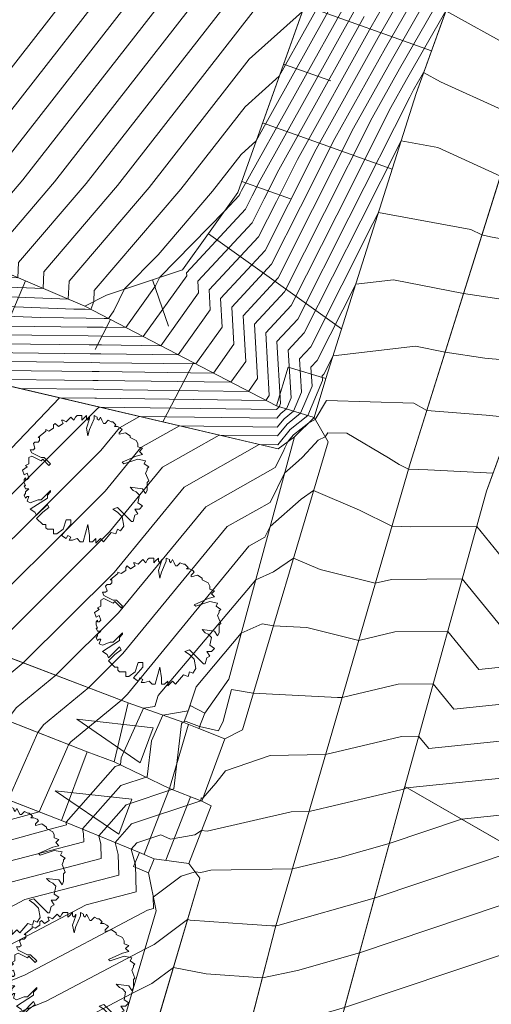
# Model space of a CAD drawing. Header units: metres. Extents: x 3490449 to 3490968, y 5754217 to 5754743.
# Tile 172 of 212: x 3490857 to 3490864, y 5754619 to 5754635. Entities that reach past the tile are written whole.
import ezdxf

# ---------------------------------------------------------------- set-up
doc = ezdxf.new("R2010")
doc.units = ezdxf.units.M
doc.header["$LTSCALE"] = 0.25
doc.linetypes.add('Kartierung-07$0$AUSGEZOGEN', pattern=[0])
for name, color, linetype, lineweight, true_color in [('Kartierung-07$0$$BOESCHUNG', 7, 'Continuous', 18, 0x82563a), ('Kartierung-07$0$$BRUCH', 7, 'Continuous', 18, 0x82563a), ('Kartierung-07$0$$HOEHEN_Haupt', 7, 'Continuous', 18, 0x82563a), ('Kartierung-07$0$$HOEHEN_Mittel', 7, 'Continuous', 18, 0x82563a), ('Kartierung-07$0$B_Bau', 7, 'Continuous', 18, 0x82563a), ('Kartierung-07$0$B_Befestigt', 7, 'Continuous', 18, 0x82563a), ('Kartierung-07$0$B_Boeschung_OK', 7, 'Continuous', 18, 0x82563a), ('Kartierung-07$0$B_Boeschung_UK', 7, 'Continuous', 18, 0x82563a), ('Kartierung-07$0$B_Gelaendeknick', 7, 'Continuous', 18, 0x82563a), ('Kartierung-07$0$B_Hecke', 7, 'Continuous', 18, 0x82563a), ('Kartierung-07$0$B_Mauer', 7, 'Kartierung-07$0$AUSGEZOGEN', 18, 0x82563a), ('Kartierung-07$0$B_Zaun', 7, 'Kartierung-07$0$AUSGEZOGEN', 18, 0x82563a), ('Kartierung-07$0$B_Zufahrt_Zugang', 7, 'Continuous', 18, 0x82563a)]:
    doc.layers.add(name, color=color, linetype=linetype, lineweight=lineweight, true_color=true_color)

# ---------------------------------------------------------------- blocks, each defined once
blk = doc.blocks.new('Kartierung-07$0$Zugang')
at = {"layer": 'Kartierung-07$0$B_Zufahrt_Zugang'}
for p, q in [((-0.3, -1.2), (0, 0)), ((0, 0), (0.3, -1.2)), ((-0.3, -1.2), (0.3, -1.2))]:
    blk.add_line(p, q, dxfattribs=at)
blk = doc.blocks.new('Kartierung-07$0$Hecke')
at = {"layer": 'Kartierung-07$0$B_Hecke'}
blk.add_lwpolyline([(-0.4471, -0.197), (-0.4721, -0.1845), (-0.4596, -0.147), (-0.4721, -0.147), (-0.4846, -0.1595), (-0.4971, -0.1345), (-0.4846, -0.122), (-0.4846, -0.1095), (-0.4596, -0.0845), (-0.4846, -0.0845), (-0.4971, -0.0595), (-0.4846, -0.0595), (-0.4971, -0.0345), (-0.4971, -0.0095), (-0.4846, 0.003), (-0.4846, -0.0095), (-0.4721, -0.0095), (-0.4596, 0.003), (-0.4721, 0.0405), (-0.4971, 0.028), (-0.5096, 0.0655), (-0.4721, 0.0905), (-0.4846, 0.103), (-0.4596, 0.1155), (-0.4596, 0.1405), (-0.4596, 0.1655), (-0.4346, 0.178), (-0.3596, 0.1405), (-0.3471, 0.153), (-0.2971, 0.103), (-0.2846, 0.1155), (-0.3346, 0.1655), (-0.3596, 0.1655), (-0.4346, 0.203), (-0.4471, 0.228), (-0.4221, 0.228), (-0.4096, 0.2405), (-0.4221, 0.278), (-0.4096, 0.2905), (-0.3846, 0.2905), (-0.3721, 0.303), (-0.3721, 0.328), (-0.3846, 0.328), (-0.3221, 0.378), (-0.3221, 0.3905), (-0.2971, 0.378), (-0.2596, 0.403), (-0.2596, 0.428), (-0.2471, 0.4405), (-0.2221, 0.4155), (-0.1846, 0.4405), (-0.1971, 0.4655), (-0.1846, 0.4655), (-0.1596, 0.453), (-0.1346, 0.478), (-0.1221, 0.4905), (-0.0971, 0.4655), (-0.0846, 0.4905), (-0.0721, 0.503), (-0.0346, 0.503), (-0.0346, 0.4655), (-0.0221, 0.478), (0.0029, 0.503), (0.0029, 0.478), (0.0154, 0.4655), (0.0279, 0.4905), (0.0279, 0.478), (0.0029, 0.403), (0.0154, 0.3405), (0.0279, 0.3905), (0.0654, 0.478), (0.0654, 0.503), (0.0904, 0.4905), (0.0904, 0.478), (0.1029, 0.4655), (0.1154, 0.4905), (0.1279, 0.4655), (0.1404, 0.4405), (0.1529, 0.4405), (0.1779, 0.4655), (0.2029, 0.453), (0.2154, 0.453), (0.2404, 0.428), (0.2279, 0.4155), (0.2529, 0.4155), (0.2779, 0.403), (0.2904, 0.3905), (0.2654, 0.3655), (0.2654, 0.353), (0.3154, 0.3655), (0.3529, 0.3405), (0.3529, 0.328), (0.4029, 0.303), (0.4154, 0.278), (0.4154, 0.253), (0.4529, 0.2405), (0.4279, 0.2155), (0.4529, 0.1905), (0.4029, 0.178), (0.2904, 0.128), (0.3029, 0.1155), (0.4154, 0.153), (0.4779, 0.1405), (0.4654, 0.1155), (0.5029, 0.0905), (0.4904, 0.078), (0.4904, 0.0655), (0.4779, 0.0405), (0.5029, -0.022), (0.4904, -0.0345), (0.4904, -0.097), (0.4779, -0.122), (0.4529, -0.0845), (0.3529, -0.072), (0.3779, -0.097), (0.4029, -0.1095), (0.4279, -0.1345), (0.4154, -0.197), (0.4529, -0.222), (0.4279, -0.247), (0.3904, -0.247), (0.4154, -0.2845), (0.3904, -0.297), (0.3779, -0.347), (0.3654, -0.347), (0.2529, -0.2345), (0.2154, -0.247), (0.2529, -0.272), (0.2904, -0.3095), (0.3029, -0.3845), (0.2779, -0.422), (0.2529, -0.4095), (0.2404, -0.447), (0.2029, -0.4345), (0.1404, -0.5095), (0.1154, -0.4845), (0.0779, -0.522), (0.0779, -0.4845), (0.0529, -0.5095), (0.0279, -0.5095), (0.0279, -0.4595), (0.0154, -0.372), (-0.0221, -0.5095), (-0.0471, -0.5095), (-0.0721, -0.4845), (-0.1096, -0.497), (-0.1346, -0.497), (-0.1221, -0.472), (-0.1471, -0.4595), (-0.1596, -0.4845), (-0.1971, -0.4595), (-0.1221, -0.372), (-0.1221, -0.3345), (-0.1596, -0.3345), (-0.1846, -0.4095), (-0.2346, -0.447), (-0.2596, -0.447), (-0.2596, -0.4095), (-0.3096, -0.4095), (-0.3221, -0.397), (-0.3221, -0.372), (-0.3471, -0.372), (-0.3971, -0.322), (-0.3471, -0.272), (-0.2971, -0.2345), (-0.3096, -0.2095), (-0.3971, -0.297), (-0.4096, -0.272), (-0.4471, -0.247), (-0.3096, -0.1595), (-0.3096, -0.1345), (-0.2846, -0.1095), (-0.2846, -0.097), (-0.3596, -0.172), (-0.3846, -0.172), (-0.4471, -0.197)], dxfattribs=at)

msp = doc.modelspace()

# ---------------------------------------------------------------- linework, layer by layer
at = {"layer": 'Kartierung-07$0$$BOESCHUNG', "ltscale": 0.02}
for p, q in [((3490861.298, 5754635.099), (3490863.335, 5754634.373)), ((3490860.962, 5754634.158), (3490861.718, 5754633.888)), ((3490860.626, 5754633.216), (3490862.704, 5754632.474)), ((3490860.29, 5754632.274), (3490861.071, 5754631.995)), ((3490859.755, 5754631.436), (3490861.892, 5754629.907)), ((3490856.822, 5754630.678), (3490856.144, 5754629.089)), ((3490858.858, 5754630.697), (3490859.115, 5754629.952)), ((3490858.186, 5754630.057), (3490857.938, 5754629.58)), ((3490859.517, 5754629.364), (3490859.023, 5754628.415))]:
    msp.add_line(p, q, dxfattribs=at)
at = {"layer": 'Kartierung-07$0$$BRUCH', "ltscale": 0.02}
for p, q in [((3490863.087, 5754633.686), (3490866.43, 5754642.945)), ((3490860.226, 5754632.095), (3490862.952, 5754639.732)), ((3490857.773, 5754630.272), (3490847.052, 5754634.846)), ((3490865.17, 5754634.686), (3490862.993, 5754627.749)), ((3490861.64, 5754629.11), (3490863.087, 5754633.686)), ((3490864.218, 5754627.303), (3490866.321, 5754633.071)), ((3490859.341, 5754630.858), (3490860.226, 5754632.095)), ((3490860.873, 5754627.981), (3490848.328, 5754630.921)), ((3490858.118, 5754630.451), (3490859.341, 5754630.858)), ((3490857.773, 5754630.272), (3490858.118, 5754630.451)), ((3490860.847, 5754628.672), (3490857.773, 5754630.272)), ((3490861.45, 5754628.488), (3490861.64, 5754629.11)), ((3490861.45, 5754628.488), (3490861.137, 5754628.178)), ((3490861.45, 5754628.488), (3490861.676, 5754628.097)), ((3490861.137, 5754628.178), (3490860.081, 5754624.288)), ((3490860.301, 5754623.473), (3490861.676, 5754628.097)), ((3490858.47, 5754623.909), (3490848.417, 5754627.733)), ((3490862.993, 5754627.749), (3490860.827, 5754620.291)), ((3490862.905, 5754622.561), (3490864.218, 5754627.303)), ((3490848.069, 5754626.94), (3490857.809, 5754623.119)), ((3490847.636, 5754625.805), (3490857.401, 5754622.018)), ((3490860.081, 5754624.288), (3490859.696, 5754623.739)), ((3490858.241, 5754622.958), (3490858.47, 5754623.909)), ((3490858.47, 5754623.909), (3490859.36, 5754623.59)), ((3490859.696, 5754623.739), (3490859.603, 5754623.497)), ((3490859.36, 5754623.59), (3490859.603, 5754623.497)), ((3490859.603, 5754623.497), (3490860.018, 5754623.327)), ((3490860.018, 5754623.327), (3490860.301, 5754623.473)), ((3490859.65, 5754622.328), (3490860.018, 5754623.327)), ((3490857.401, 5754622.018), (3490857.809, 5754623.119)), ((3490857.809, 5754623.119), (3490858.241, 5754622.958)), ((3490862.905, 5754622.561), (3490860.674, 5754614.352)), ((3490866.312, 5754620.604), (3490862.905, 5754622.561)), ((3490859.439, 5754621.329), (3490859.799, 5754622.254)), ((3490859.799, 5754622.254), (3490859.65, 5754622.328)), ((3490857.401, 5754622.018), (3490858.649, 5754621.506)), ((3490858.649, 5754621.506), (3490858.888, 5754621.404)), ((3490858.792, 5754621.18), (3490858.888, 5754621.404)), ((3490858.888, 5754621.404), (3490859.439, 5754621.329)), ((3490859.617, 5754621.091), (3490859.439, 5754621.329)), ((3490858.792, 5754621.18), (3490858.915, 5754620.568)), ((3490857.956, 5754615.478), (3490859.617, 5754621.091)), ((3490858.915, 5754620.568), (3490857.379, 5754615.34)), ((3490858.915, 5754620.568), (3490857.379, 5754615.34)), ((3490860.827, 5754620.291), (3490858.372, 5754610.751))]:
    msp.add_line(p, q, dxfattribs=at)
at = {"layer": 'Kartierung-07$0$$HOEHEN_Haupt', "ltscale": 0.02}
for points in [[(3490844.291, 5754628.741), (3490844.291, 5754628.741), (3490844.395, 5754629.132), (3490844.898, 5754630.301), (3490846.125, 5754630.899), (3490848.11, 5754631.593), (3490850.003, 5754631.593), (3490852.158, 5754631.637), (3490853.049, 5754631.655), (3490854.679, 5754631.592), (3490854.684, 5754631.72), (3490855.257, 5754632.39), (3490858.142, 5754636.089), (3490859.643, 5754638.092)], [(3490844.638, 5754617.771), (3490845.95, 5754620.096), (3490846.156, 5754620.051), (3490847.85, 5754622.328), (3490848.137, 5754622.981), (3490849.007, 5754623.277), (3490850.622, 5754624.179), (3490851.581, 5754624.275), (3490851.708, 5754624.556), (3490852.074, 5754625.369), (3490852.215, 5754625.642), (3490852.588, 5754626.146), (3490854.084, 5754627.83), (3490855.443, 5754629.253), (3490857.888, 5754629.224), (3490858.002, 5754629.223), (3490859.835, 5754629.199), (3490860.165, 5754629.662), (3490860.13, 5754630.258), (3490860.77, 5754630.947), (3490861.233, 5754631.866), (3490861.785, 5754632.962), (3490862.595, 5754634.417), (3490863.526, 5754636.041)], [(3490860.541, 5754635.765), (3490857.792, 5754632.24), (3490856.709, 5754630.972), (3490856.698, 5754630.73), (3490853.616, 5754630.85), (3490851.931, 5754630.815), (3490849.033, 5754630.756), (3490848.359, 5754629.808), (3490846.491, 5754629.73), (3490845.737, 5754629.363), (3490845.699, 5754629.274), (3490845.535, 5754628.659), (3490845.535, 5754628.657), (3490845.43, 5754628.25)], [(3490856.541, 5754629.953), (3490857.81, 5754629.938), (3490858.069, 5754629.935), (3490858.431, 5754629.93), (3490858.906, 5754630.599), (3490858.975, 5754630.736), (3490860.018, 5754631.804), (3490860.247, 5754632.051), (3490860.265, 5754632.086), (3490860.286, 5754632.128), (3490862.029, 5754635.26)], [(3490855.212, 5754625.148), (3490858.027, 5754627.955), (3490858.327, 5754628.321), (3490858.649, 5754628.502), (3490860.854, 5754628.473), (3490860.918, 5754628.551), (3490861.007, 5754628.623), (3490861.082, 5754628.802), (3490861.038, 5754629.568), (3490861.293, 5754629.843), (3490862.201, 5754631.645), (3490862.847, 5754632.927), (3490863.437, 5754632.817), (3490864.44, 5754632.361)], [(3490856.543, 5754622.351), (3490856.937, 5754623.25), (3490857.018, 5754623.429), (3490857.108, 5754623.553), (3490857.835, 5754624.15), (3490858.384, 5754624.697), (3490860.058, 5754626.737), (3490860.744, 5754627.124), (3490860.979, 5754627.595), (3490861.202, 5754627.793), (3490861.267, 5754627.85), (3490861.463, 5754628.066), (3490861.519, 5754628.121), (3490861.631, 5754628.175), (3490861.671, 5754628.242), (3490861.977, 5754628.233), (3490862.646, 5754627.841), (3490862.817, 5754627.732), (3490862.966, 5754627.657), (3490863.278, 5754627.645), (3490864.325, 5754627.595)], [(3490866.095, 5754623.46), (3490863.291, 5754623.171), (3490863.129, 5754623.37), (3490862.854, 5754623.367), (3490862.425, 5754623.265), (3490861.636, 5754623.076), (3490860.747, 5754623.061), (3490860.029, 5754622.813), (3490859.873, 5754622.615), (3490859.668, 5754622.377), (3490859.648, 5754622.376), (3490859.638, 5754622.38), (3490859.633, 5754622.336), (3490858.52, 5754621.965), (3490858.257, 5754621.667), (3490858.307, 5754621.472), (3490858.316, 5754621.142), (3490856.809, 5754620.748), (3490856.112, 5754620.38), (3490855.436, 5754620.104), (3490852.964, 5754618.794)], [(3490865.448, 5754620.194), (3490861.941, 5754619.014), (3490861.554, 5754618.905), (3490860.407, 5754618.659), (3490859.979, 5754618.689), (3490858.964, 5754618.886), (3490858.814, 5754618.774), (3490858.315, 5754618.525), (3490857.866, 5754618.289), (3490854.118, 5754616.757), (3490853.952, 5754616.669), (3490853.817, 5754616.563), (3490851.799, 5754615.343), (3490850.701, 5754614.719), (3490849.358, 5754613.779), (3490848.558, 5754612.487), (3490848.411, 5754612.485), (3490847.006, 5754611.784), (3490846.206, 5754611.681), (3490842.978, 5754609.487), (3490842.95, 5754609.441), (3490838.927, 5754608.535)]]:
    msp.add_lwpolyline(points, dxfattribs=at)
at = {"layer": 'Kartierung-07$0$$HOEHEN_Mittel', "ltscale": 0.02}
for points in [[(3490844.518, 5754628.643), (3490844.518, 5754628.643), (3490844.656, 5754629.16), (3490845.066, 5754630.114), (3490846.69, 5754630.904), (3490848.166, 5754631.421), (3490849.574, 5754631.42), (3490852.113, 5754631.473), (3490853.162, 5754631.494), (3490855.083, 5754631.42), (3490855.089, 5754631.57), (3490855.764, 5754632.36), (3490859.163, 5754636.719), (3490860.066, 5754637.924)], [(3490844.745, 5754628.545), (3490844.745, 5754628.545), (3490844.917, 5754629.189), (3490845.234, 5754629.926), (3490847.255, 5754630.91), (3490848.222, 5754631.248), (3490849.144, 5754631.248), (3490852.067, 5754631.308), (3490853.275, 5754631.333), (3490855.487, 5754631.247), (3490855.494, 5754631.42), (3490856.271, 5754632.33), (3490860.184, 5754637.348), (3490860.489, 5754637.755)], [(3490844.972, 5754628.448), (3490844.972, 5754628.448), (3490845.177, 5754629.217), (3490845.402, 5754629.738), (3490847.82, 5754630.916), (3490848.278, 5754631.076), (3490848.715, 5754631.076), (3490852.022, 5754631.144), (3490853.389, 5754631.172), (3490855.891, 5754631.075), (3490855.899, 5754631.271), (3490856.778, 5754632.3), (3490860.673, 5754637.294)], [(3490845.2, 5754628.35), (3490845.2, 5754628.35), (3490845.438, 5754629.246), (3490845.569, 5754629.551), (3490848.161, 5754630.813), (3490848.331, 5754630.82), (3490848.392, 5754630.906), (3490851.977, 5754630.98), (3490853.502, 5754631.011), (3490856.295, 5754630.903), (3490856.304, 5754631.121), (3490857.285, 5754632.27), (3490860.607, 5754636.53)], [(3490844.154, 5754617.388), (3490845.786, 5754620.281), (3490846.043, 5754620.225), (3490847.444, 5754622.108), (3490847.986, 5754623.343), (3490849.633, 5754623.905), (3490850.544, 5754624.413), (3490851.085, 5754624.468), (3490851.342, 5754625.035), (3490851.579, 5754625.563), (3490851.802, 5754625.992), (3490852.064, 5754626.346), (3490854.477, 5754629.063), (3490854.802, 5754629.404), (3490857.872, 5754629.367), (3490858.015, 5754629.365), (3490859.554, 5754629.345), (3490859.976, 5754629.937), (3490859.949, 5754630.396), (3490860.665, 5754631.168), (3490861.039, 5754631.91), (3490861.486, 5754632.795), (3490862.482, 5754634.586), (3490863.308, 5754636.027)], [(3490854.961, 5754629.544), (3490857.857, 5754629.51), (3490858.029, 5754629.507), (3490859.273, 5754629.491), (3490859.786, 5754630.212), (3490859.767, 5754630.534), (3490860.561, 5754631.388), (3490860.846, 5754631.954), (3490861.186, 5754632.629), (3490862.369, 5754634.754), (3490863.089, 5754636.012)], [(3490856.084, 5754629.103), (3490857.903, 5754629.081), (3490857.988, 5754629.08), (3490860.116, 5754629.052), (3490860.354, 5754629.387), (3490860.312, 5754630.12), (3490860.874, 5754630.726), (3490861.427, 5754631.822), (3490862.085, 5754633.129), (3490862.709, 5754634.249), (3490863.744, 5754636.055)], [(3490856.726, 5754628.953), (3490857.919, 5754628.939), (3490857.975, 5754628.938), (3490860.397, 5754628.906), (3490860.544, 5754629.112), (3490860.493, 5754629.982), (3490860.979, 5754630.505), (3490861.62, 5754631.778), (3490862.385, 5754633.296), (3490862.822, 5754634.08), (3490863.924, 5754636.003)], [(3490861.802, 5754635.597), (3490860.893, 5754633.963), (3490860.344, 5754633.471), (3490859.313, 5754632.149), (3490857.924, 5754630.523), (3490857.916, 5754630.346), (3490857.869, 5754630.222), (3490857.778, 5754630.223), (3490857.594, 5754630.226), (3490853.956, 5754630.367), (3490851.795, 5754630.322), (3490850.956, 5754630.305), (3490849.87, 5754628.777), (3490848.915, 5754627.543), (3490848.815, 5754627.335), (3490848.613, 5754626.727), (3490848.238, 5754625.908), (3490848.107, 5754625.622), (3490847.841, 5754625.185), (3490847.278, 5754625.217), (3490846.514, 5754625.515), (3490844.739, 5754626.289), (3490844.739, 5754626.289)], [(3490854.069, 5754630.206), (3490857.067, 5754630.089), (3490857.794, 5754630.081), (3490858.083, 5754630.077), (3490858.15, 5754630.076), (3490858.238, 5754630.2), (3490858.411, 5754630.549), (3490858.948, 5754631.099), (3490859.82, 5754632.119), (3490860.279, 5754632.707), (3490860.522, 5754632.925), (3490861.915, 5754635.428)], [(3490856.014, 5754629.817), (3490857.825, 5754629.795), (3490858.056, 5754629.792), (3490858.711, 5754629.784), (3490859.407, 5754630.762), (3490859.405, 5754630.81), (3490860.352, 5754631.83), (3490860.458, 5754632.042), (3490860.586, 5754632.295), (3490862.142, 5754635.091)], [(3490861.263, 5754635), (3490860.41, 5754634.236), (3490858.806, 5754632.179), (3490857.519, 5754630.672), (3490857.506, 5754630.386), (3490853.842, 5754630.528), (3490851.841, 5754630.487), (3490850.315, 5754630.455), (3490848.416, 5754627.784), (3490848.337, 5754627.78), (3490848.329, 5754627.747), (3490848.301, 5754627.469), (3490848.118, 5754626.921), (3490847.78, 5754626.183), (3490847.572, 5754625.878), (3490847.54, 5754625.824), (3490847.231, 5754625.316), (3490845.804, 5754625.871), (3490844.756, 5754626.328), (3490844.756, 5754626.329)], [(3490860.476, 5754635.001), (3490858.299, 5754632.209), (3490857.114, 5754630.822), (3490857.102, 5754630.558), (3490853.729, 5754630.689), (3490851.886, 5754630.651), (3490849.674, 5754630.606), (3490848.387, 5754628.796), (3490846.745, 5754628.727), (3490846.567, 5754628.037), (3490846.534, 5754627.706), (3490846.286, 5754627.344), (3490845.624, 5754626.214), (3490845.53, 5754626.058), (3490845.093, 5754626.228), (3490844.773, 5754626.368), (3490844.773, 5754626.368)], [(3490855.488, 5754629.681), (3490857.841, 5754629.652), (3490858.042, 5754629.65), (3490858.992, 5754629.637), (3490859.597, 5754630.487), (3490859.586, 5754630.672), (3490860.456, 5754631.609), (3490860.652, 5754631.998), (3490860.886, 5754632.462), (3490862.255, 5754634.923)], [(3490856.153, 5754627.532), (3490857.367, 5754628.803), (3490857.935, 5754628.796), (3490857.961, 5754628.796), (3490860.678, 5754628.76), (3490860.733, 5754628.837), (3490860.675, 5754629.844), (3490861.084, 5754630.285), (3490861.814, 5754631.734), (3490862.685, 5754633.463), (3490862.935, 5754633.912), (3490863.566, 5754635.013), (3490864.629, 5754634.426)], [(3490854.687, 5754625.348), (3490857.955, 5754628.607), (3490857.981, 5754628.637), (3490858.008, 5754628.653), (3490860.849, 5754628.615), (3490860.867, 5754628.637), (3490860.893, 5754628.658), (3490860.914, 5754628.709), (3490860.856, 5754629.706), (3490861.188, 5754630.064), (3490862.007, 5754631.69), (3490862.985, 5754633.629), (3490863.048, 5754633.743), (3490863.209, 5754634.023), (3490863.478, 5754633.874), (3490864.471, 5754633.423)], [(3490855.736, 5754624.949), (3490858.098, 5754627.304), (3490858.673, 5754628.004), (3490859.29, 5754628.352), (3490860.86, 5754628.331), (3490860.969, 5754628.465), (3490861.121, 5754628.588), (3490861.25, 5754628.895), (3490861.219, 5754629.43), (3490861.397, 5754629.622), (3490862.395, 5754631.601), (3490862.483, 5754631.777), (3490863.967, 5754631.501), (3490864.145, 5754631.42), (3490864.283, 5754631.384), (3490865.617, 5754631.139)], [(3490847.413, 5754618.642), (3490848.335, 5754619.573), (3490850.108, 5754621.194), (3490851.383, 5754622.195), (3490851.999, 5754622.521), (3490853.883, 5754622.605), (3490855.054, 5754622.928), (3490855.303, 5754623.494), (3490855.535, 5754624.011), (3490855.795, 5754624.366), (3490856.261, 5754624.749), (3490858.17, 5754626.652), (3490859.019, 5754627.687), (3490859.931, 5754628.202), (3490860.865, 5754628.19), (3490861.019, 5754628.378), (3490861.235, 5754628.554), (3490861.418, 5754628.988), (3490861.4, 5754629.292), (3490861.502, 5754629.401), (3490862.12, 5754630.628), (3490862.724, 5754630.697), (3490863.85, 5754630.479), (3490865.166, 5754630.277)], [(3490848.34, 5754619.063), (3490849.598, 5754620.212), (3490851.58, 5754621.77), (3490852.539, 5754622.278), (3490854.15, 5754622.349), (3490855.55, 5754622.736), (3490855.848, 5754623.413), (3490856.029, 5754623.817), (3490856.233, 5754624.095), (3490856.786, 5754624.55), (3490858.241, 5754626), (3490859.366, 5754627.37), (3490860.572, 5754628.052), (3490860.87, 5754628.048), (3490861.07, 5754628.292), (3490861.35, 5754628.519), (3490861.586, 5754629.08), (3490861.582, 5754629.154), (3490861.607, 5754629.181), (3490861.756, 5754629.478), (3490863.078, 5754629.63), (3490863.554, 5754629.537), (3490864.191, 5754629.44), (3490864.971, 5754629.367)], [(3490848.346, 5754618.553), (3490849.088, 5754619.231), (3490851.778, 5754621.345), (3490853.079, 5754622.034), (3490854.417, 5754622.093), (3490856.046, 5754622.543), (3490856.392, 5754623.331), (3490856.524, 5754623.623), (3490856.671, 5754623.824), (3490857.31, 5754624.35), (3490858.312, 5754625.349), (3490859.712, 5754627.053), (3490860.828, 5754627.684), (3490860.953, 5754627.935), (3490860.984, 5754627.997), (3490861.038, 5754628.104), (3490861.121, 5754628.206), (3490861.365, 5754628.403), (3490861.469, 5754628.454), (3490861.652, 5754628.759), (3490863.05, 5754628.718), (3490863.259, 5754628.596), (3490864.211, 5754628.522), (3490864.648, 5754628.481)], [(3490864.898, 5754625.711), (3490864.062, 5754626.739), (3490862.998, 5754626.73), (3490862.7, 5754626.741), (3490862.182, 5754627), (3490861.444, 5754627.315), (3490861.243, 5754627.178), (3490860.746, 5754626.739), (3490860.659, 5754626.564), (3490860.405, 5754626.42), (3490858.455, 5754624.046), (3490858.36, 5754623.951), (3490857.546, 5754623.282), (3490857.512, 5754623.235), (3490857.482, 5754623.168), (3490857.039, 5754622.158), (3490854.951, 5754621.582), (3490854.16, 5754621.547), (3490852.173, 5754620.495), (3490848.673, 5754617.745)], [(3490849.245, 5754617.613), (3490852.371, 5754620.07), (3490854.7, 5754621.303), (3490855.219, 5754621.326), (3490857.193, 5754621.871), (3490857.477, 5754621.946), (3490857.476, 5754621.973), (3490857.472, 5754621.989), (3490858.262, 5754622.884), (3490858.344, 5754622.912), (3490858.357, 5754623.024), (3490858.716, 5754623.821), (3490858.895, 5754623.85), (3490858.95, 5754624.022), (3490860.514, 5754625.882), (3490860.799, 5754626.009), (3490861.121, 5754626.23), (3490861.547, 5754626.048), (3490862.434, 5754625.825), (3490862.693, 5754625.887), (3490863.829, 5754625.896), (3490864.496, 5754625.076)], [(3490849.816, 5754617.482), (3490852.568, 5754619.644), (3490855.24, 5754621.059), (3490855.486, 5754621.07), (3490856.421, 5754621.329), (3490857.756, 5754621.678), (3490857.753, 5754621.806), (3490857.733, 5754621.882), (3490858.348, 5754622.578), (3490858.774, 5754622.72), (3490858.842, 5754623.297), (3490859.027, 5754623.709), (3490859.433, 5754623.776), (3490859.558, 5754624.165), (3490860.281, 5754625.025), (3490860.619, 5754625.176), (3490860.798, 5754625.145), (3490861.337, 5754625.117), (3490862.168, 5754624.909), (3490862.746, 5754625.047), (3490863.595, 5754625.054), (3490864.094, 5754624.441), (3490866.006, 5754624.638)], [(3490855.824, 5754620.832), (3490858.036, 5754621.41), (3490858.03, 5754621.639), (3490857.995, 5754621.774), (3490858.434, 5754622.272), (3490859.203, 5754622.528), (3490859.326, 5754623.571), (3490859.338, 5754623.598), (3490859.401, 5754623.608), (3490859.614, 5754623.526), (3490859.918, 5754623.455), (3490859.99, 5754623.61), (3490860.126, 5754624.12), (3490860.475, 5754624.059), (3490861.825, 5754623.991), (3490861.902, 5754623.993), (3490861.925, 5754623.998), (3490862.8, 5754624.207), (3490863.362, 5754624.212), (3490863.693, 5754623.806), (3490866.05, 5754624.049)], [(3490853.161, 5754618.369), (3490855.172, 5754619.434), (3490856.463, 5754619.962), (3490857.793, 5754620.664), (3490858.596, 5754620.874), (3490858.584, 5754621.305), (3490858.518, 5754621.56), (3490858.606, 5754621.659), (3490858.992, 5754621.788), (3490859.149, 5754621.72), (3490859.536, 5754621.786), (3490859.644, 5754621.857), (3490859.736, 5754621.849), (3490861.084, 5754622.155), (3490861.37, 5754622.16), (3490862.865, 5754622.517), (3490862.895, 5754622.526), (3490862.94, 5754622.541), (3490866.14, 5754622.871)], [(3490854.909, 5754618.765), (3490856.814, 5754619.543), (3490858.777, 5754620.58), (3490858.876, 5754620.606), (3490858.871, 5754620.788), (3490859.321, 5754621.123), (3490859.541, 5754621.192), (3490859.632, 5754621.184), (3490859.797, 5754621.222), (3490861.104, 5754621.244), (3490861.866, 5754621.426), (3490862.657, 5754621.648), (3490863.816, 5754622.038), (3490866.184, 5754622.283)], [(3490864.692, 5754621.535), (3490862.418, 5754620.77), (3490860.867, 5754620.335), (3490860.838, 5754620.328), (3490860.773, 5754620.327), (3490860.376, 5754620.356), (3490859.461, 5754620.42), (3490859.421, 5754620.428), (3490858.885, 5754620.028), (3490858.735, 5754619.954), (3490857.165, 5754619.125), (3490854.645, 5754618.096), (3490853.557, 5754617.519), (3490852.674, 5754616.826), (3490851.078, 5754615.861), (3490849.193, 5754614.789), (3490849.134, 5754614.636), (3490849.113, 5754614.558), (3490848.107, 5754612.62), (3490846.757, 5754611.947), (3490846.052, 5754611.856), (3490843.151, 5754609.885), (3490842.855, 5754609.767), (3490841.749, 5754609.974)], [(3490865.568, 5754621.032), (3490862.18, 5754619.892), (3490861.183, 5754619.612), (3490860.621, 5754619.492), (3490859.72, 5754619.555), (3490859.193, 5754619.657), (3490858.849, 5754619.401), (3490858.525, 5754619.24), (3490857.515, 5754618.707), (3490854.382, 5754617.426), (3490853.754, 5754617.094), (3490853.246, 5754616.695), (3490851.439, 5754615.602), (3490849.749, 5754614.642), (3490849.284, 5754614.316), (3490848.888, 5754613.676), (3490848.32, 5754612.584), (3490846.882, 5754611.865), (3490846.129, 5754611.769), (3490843.036, 5754609.667), (3490842.896, 5754609.611), (3490842.372, 5754609.709)]]:
    msp.add_lwpolyline(points, dxfattribs=at)
at = {"layer": 'Kartierung-07$0$B_Bau', "ltscale": 0.02}
for points in [[(3490848.069, 5754626.94), (3490857.809, 5754623.119)], [(3490847.636, 5754625.805), (3490857.401, 5754622.018), (3490857.809, 5754623.119)]]:
    msp.add_lwpolyline(points, dxfattribs=at)
at = {"layer": 'Kartierung-07$0$B_Befestigt', "ltscale": 0.02}
for p, q in [((3490859.133, 5754622.529), (3490859.435, 5754623.562)), ((3490858.723, 5754621.475), (3490859.133, 5754622.529))]:
    msp.add_line(p, q, dxfattribs=at)
for points, elevation in [([(3490864.218, 5754627.303), (3490866.321, 5754633.071)], 161.967), ([(3490861.45, 5754628.488), (3490861.676, 5754628.097)], 162.112), ([(3490862.905, 5754622.561), (3490864.218, 5754627.303)], 157.106), ([(3490859.603, 5754623.497), (3490860.018, 5754623.327)], 161.593), ([(3490862.905, 5754622.561), (3490860.674, 5754614.352), (3490859.134, 5754607.126), (3490856.867, 5754599.072), (3490853.35, 5754587.172), (3490852.044, 5754582.171), (3490849.902, 5754575.021), (3490847.195, 5754565.656), (3490844.485, 5754557.645), (3490842.083, 5754550.844), (3490841.939, 5754550.171), (3490842.047, 5754549.805)], 161.404), ([(3490859.65, 5754622.328), (3490859.133, 5754622.529)], 161.496), ([(3490866.312, 5754620.604), (3490862.905, 5754622.561)], 161.015), ([(3490825.245, 5754538.097), (3490829.357, 5754539.435), (3490832.776, 5754541.595), (3490835.779, 5754544.708), (3490837.531, 5754548.611), (3490840.737, 5754556.871), (3490841.235, 5754558.44), (3490844.512, 5754566.666), (3490847.319, 5754575.912), (3490849.072, 5754582.46), (3490848.929, 5754582.921), (3490850.538, 5754587.529), (3490853.887, 5754599.873), (3490856.055, 5754608.085), (3490857.956, 5754615.478), (3490859.617, 5754621.091), (3490859.439, 5754621.329)], 157.106), ([(3490858.888, 5754621.404), (3490859.439, 5754621.329)], 161.35)]:
    msp.add_lwpolyline(points, dxfattribs=dict(at, elevation=elevation))
for points in [[(3490859.799, 5754622.254), (3490859.65, 5754622.328), (3490860.018, 5754623.327), (3490860.301, 5754623.473), (3490861.676, 5754628.097)], [(3490858.241, 5754622.958), (3490858.47, 5754623.909), (3490848.417, 5754627.733), (3490848.069, 5754626.94)], [(3490858.47, 5754623.909), (3490859.36, 5754623.59)], [(3490857.809, 5754623.119), (3490858.241, 5754622.958)], [(3490858.241, 5754622.958), (3490859.133, 5754622.529)], [(3490859.469, 5754622.399), (3490859.072, 5754621.379)], [(3490859.439, 5754621.329), (3490859.799, 5754622.254)], [(3490857.401, 5754622.018), (3490858.649, 5754621.506)]]:
    msp.add_lwpolyline(points, dxfattribs=at)
at = {"layer": 'Kartierung-07$0$B_Boeschung_OK', "ltscale": 0.02}
for points in [[(3490858.118, 5754630.451), (3490859.341, 5754630.858), (3490860.226, 5754632.095), (3490862.952, 5754639.732), (3490865.977, 5754646.142), (3490868.626, 5754651.185)], [(3490857.773, 5754630.272), (3490858.118, 5754630.451)]]:
    msp.add_lwpolyline(points, dxfattribs=at)
at = {"layer": 'Kartierung-07$0$B_Boeschung_UK', "ltscale": 0.02}
for points in [[(3490861.64, 5754629.11), (3490863.087, 5754633.686), (3490866.43, 5754642.945), (3490869.922, 5754651.894)], [(3490860.873, 5754627.981), (3490848.328, 5754630.921)]]:
    msp.add_lwpolyline(points, dxfattribs=at)
for points, elevation in [([(3490861.45, 5754628.488), (3490861.137, 5754628.178)], 162.112), ([(3490861.137, 5754628.178), (3490860.873, 5754627.981)], 162.068)]:
    msp.add_lwpolyline(points, dxfattribs=dict(at, elevation=elevation))
at = {"layer": 'Kartierung-07$0$B_Gelaendeknick', "ltscale": 0.02}
for points, elevation in [([(3490865.17, 5754634.686), (3490862.993, 5754627.749)], 162.747), ([(3490862.993, 5754627.749), (3490860.827, 5754620.291), (3490858.372, 5754610.751), (3490854.889, 5754598.061), (3490851.672, 5754586.302), (3490848.754, 5754576.629), (3490844.447, 5754563.383), (3490840.067, 5754550.531), (3490838.161, 5754545.106), (3490840.953, 5754547.404)], 162.01)]:
    msp.add_lwpolyline(points, dxfattribs=dict(at, elevation=elevation))
at = {"layer": 'Kartierung-07$0$B_Mauer', "ltscale": 0.02}
msp.add_line((3490859.696, 5754623.739, 161.593), (3490859.603, 5754623.497, 161.593), dxfattribs=at)
for points in [[(3490860.847, 5754628.672), (3490861.037, 5754629.294)], [(3490859.36, 5754623.59), (3490859.465, 5754623.862)], [(3490859.465, 5754623.862), (3490859.696, 5754623.739)], [(3490859.36, 5754623.59), (3490859.603, 5754623.497)], [(3490858.553, 5754621.282), (3490858.649, 5754621.506)], [(3490858.649, 5754621.506), (3490858.888, 5754621.404)], [(3490858.553, 5754621.282), (3490858.792, 5754621.18)]]:
    msp.add_lwpolyline(points, dxfattribs=at)
for points, elevation in [([(3490861.64, 5754629.11), (3490861.037, 5754629.294)], 162.168), ([(3490861.45, 5754628.488), (3490861.64, 5754629.11)], 162.112), ([(3490861.45, 5754628.488), (3490860.847, 5754628.672)], 162.112), ([(3490858.792, 5754621.18), (3490858.888, 5754621.404)], 161.325)]:
    msp.add_lwpolyline(points, dxfattribs=dict(at, elevation=elevation))
at = {"layer": 'Kartierung-07$0$B_Zaun', "ltscale": 0.02}
for p, q in [((3490861.137, 5754628.178, 161.593), (3490860.081, 5754624.288, 161.593)), ((3490860.081, 5754624.288, 161.593), (3490859.696, 5754623.739, 161.593))]:
    msp.add_line(p, q, dxfattribs=at)
msp.add_lwpolyline([(3490860.847, 5754628.672), (3490857.773, 5754630.272), (3490847.052, 5754634.846), (3490842.895, 5754636.522)], dxfattribs=at)
for points, elevation in [([(3490858.792, 5754621.18), (3490858.915, 5754620.568)], 161.325), ([(3490858.915, 5754620.568), (3490857.379, 5754615.34), (3490856.603, 5754612.761), (3490855.376, 5754608.687)], 157.255)]:
    msp.add_lwpolyline(points, dxfattribs=dict(at, elevation=elevation))

# ---------------------------------------------------------------- block references
at = {"layer": 'Kartierung-07$0$B_Hecke', "ltscale": 0.02, "xscale": 2, "yscale": 2, "zscale": 2}
for p in [(3490857.792, 5754627.511), (3490858.948, 5754625.225), (3490856.451, 5754621.232), (3490857.571, 5754619.533)]:
    msp.add_blockref('Kartierung-07$0$Hecke', p, dxfattribs=at)
at = {"layer": 'Kartierung-07$0$B_Zufahrt_Zugang', "ltscale": 0.02, "rotation": 69.67089761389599}
for p in [(3490857.642, 5754623.643), (3490857.295, 5754622.496)]:
    msp.add_blockref('Kartierung-07$0$Zugang', p, dxfattribs=at)

doc.saveas('drawing.dxf')
